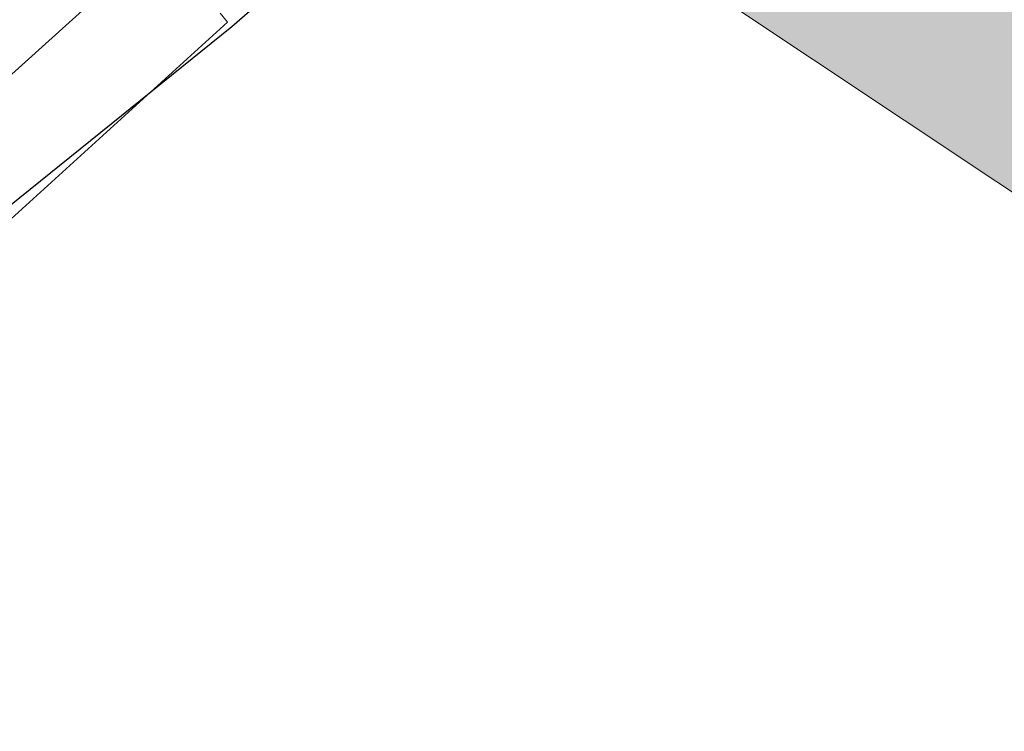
# Model space of a CAD drawing. Header units: metres. Extents: x 190798 to 192239, y 307689 to 310000.
# Tile 17 of 107: x 191122 to 191159, y 309405 to 309432. Entities that reach past the tile are written whole.
import ezdxf
from ezdxf.lldxf.tags import DXFTag

# ---------------------------------------------------------------- set-up
doc = ezdxf.new("R2010")
doc.units = ezdxf.units.M
doc.layers.add('B-WE-OG-INFO_EIS VOORZORGSMAATREGEL_ENEXIS NETBEHEER BV-GV', color=7, linetype='Continuous', lineweight=18, true_color=0xfa194b)
doc.layers.add('B-WE-OG-INFO_EIS VOORZORGSMAATREGEL_ENEXIS NETBEHEER BV-V', color=7, linetype='Continuous', lineweight=18, true_color=0xfa194b, transparency=0.8)
doc.layers.add('PH-BEST-KADASTRALE-GRENS', color=150, linetype='KG-KADASTRAAL-SO')
doc.layers.add('PH-BEST-KANTVERHARDING', color=253, linetype='Continuous', lineweight=9)
doc.styles.get("Standard").update_dxf_attribs({"font": 'arial.ttf'})
tags = doc.linetypes.add('KG-KADASTRAAL-SO', pattern='A,5.5,-2,["K",Standard,S=1.8,R=0,X=0,Y=-0.9],-2,5.5,-2,[5,NLCS.SHX,S=0.75,R=0,X=0,Y=0],-2', length=19).pattern_tags.tags
tags[6] = DXFTag(74, 10)

msp = doc.modelspace()

# ---------------------------------------------------------------- hatches: boundary and pattern name
at = {"layer": 'B-WE-OG-INFO_EIS VOORZORGSMAATREGEL_ENEXIS NETBEHEER BV-V'}
msp.add_hatch(color=256, dxfattribs=at).paths.add_polyline_path([(191175.538, 309414.261), (191145.024, 309434.561), (191100.049, 309525.636), (191104.155, 309527.635), (191115.358, 309526.7), (191129.667, 309520.958), (191140.014, 309512.607), (191160.996, 309484.121), (191286.375, 309526.029), (191474.941, 309572.474), (191529.243, 309514.435), (191304.975, 309458.542)])

# ---------------------------------------------------------------- linework, layer by layer
at = {"layer": 'B-WE-OG-INFO_EIS VOORZORGSMAATREGEL_ENEXIS NETBEHEER BV-GV', "flags": 128}
msp.add_lwpolyline([(191175.538, 309414.261), (191145.024, 309434.561), (191100.049, 309525.636), (191104.155, 309527.635), (191115.358, 309526.7), (191129.667, 309520.958), (191140.014, 309512.607), (191160.996, 309484.121), (191286.375, 309526.029), (191474.941, 309572.474), (191529.243, 309514.435), (191304.975, 309458.542)], close=True, dxfattribs=at)
at = {"layer": 'PH-BEST-KADASTRALE-GRENS', "ltscale": 0.2, "flags": 128}
msp.add_lwpolyline([(191146.726, 309445.394), (191145.071, 309444.125), (191130.26, 309431.251), (191095.426, 309403.177), (191086.466, 309396.076)], dxfattribs=at)
at = {"layer": 'PH-BEST-KANTVERHARDING', "color": 8}
msp.add_line((191128.534, 309435.285), (191118.22, 309426.02), dxfattribs=at)
for points in [[(191130.26, 309431.251), (191145.069, 309444.129), (191158.41, 309454.361), (191169.57, 309461.59), (191185.339, 309470.61)], [(191129.824, 309431.766), (191130.097, 309431.434), (191121.951, 309424.012), (191121.587, 309424.347)]]:
    msp.add_lwpolyline(points, dxfattribs=at)

doc.saveas('drawing.dxf')
